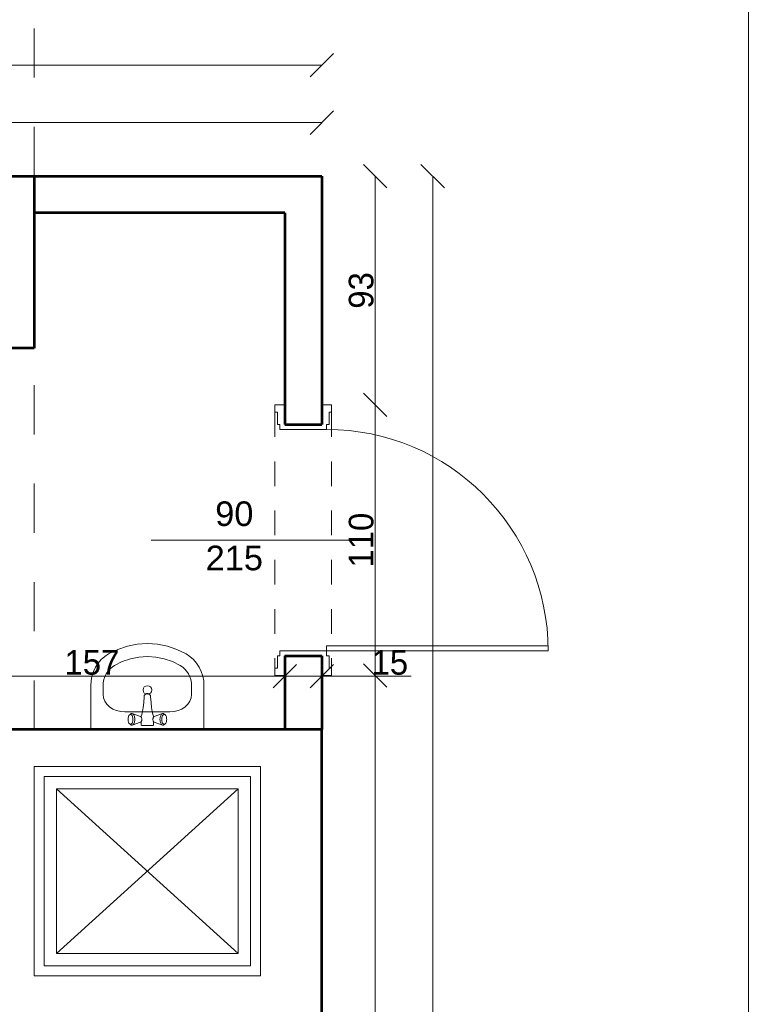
# Model space of a CAD drawing. Header units: inches. Extents: x -21887 to 84279, y -131485 to 67836.
# Tile 141 of 256: x 63621 to 66647, y -20876 to -16874. Entities that reach past the tile are written whole.
import ezdxf

# ---------------------------------------------------------------- set-up
doc = ezdxf.new("R2010")
doc.units = ezdxf.units.IN
doc.header["$MEASUREMENT"] = 0
doc.linetypes.add('Dashed', pattern=[400, 200, -200])
doc.linetypes.add('Dashed copy', pattern=[200, 100, -100])
doc.layers.get('0').update_dxf_attribs({"lineweight": 13})
doc.layers.get('Defpoints').update_dxf_attribs({"lineweight": 13})
for name, color, linetype, lineweight in [('AI_MURY', 7, 'Continuous', 53), ('Dimensioning', 7, 'Continuous', 13), ('dzialowki', 7, 'Continuous', 53), ('Furniture & Equipment', 7, 'Continuous', 13), ('PODCIAGI', 7, 'Continuous', 13)]:
    doc.layers.add(name, color=color, linetype=linetype, lineweight=lineweight)
doc.styles.add('GENERATED_STYLE_7', font='txt')
doc.styles.add('Style-Courier New', font='txt')
doc.dimstyles.new('Dimstyle_4', dxfattribs={"dimtxt": 100, "dimasz": 95, "dimexe": 0, "dimexo": 0, "dimgap": 0.09, "dimtad": 1, "dimdec": 0, "dimlfac": 0.1, "dimzin": 0, "dimdsep": 46, "dimlunit": 5, "dimtxsty": 'GENERATED_STYLE_7', "dimblk": 'ARROWHEAD_6', "dimcen": 0.09, "dimclrd": 161, "dimclre": 161, "dimclrt": 7, "dimadec": 0, "dimazin": 0, "dimtfac": 1, "dimtdec": 0, "dimtmove": 0, "dimatfit": 3, "dimfxl": 0, "dimtolj": 1, "dimtzin": 0, "dimarcsym": 0})
doc.dimstyles.new('Dimstyle_5', dxfattribs={"dimtxt": 100, "dimasz": 95, "dimexe": 0.18, "dimexo": 0, "dimgap": 0.09, "dimtad": 1, "dimtih": 1, "dimtoh": 1, "dimdec": 0, "dimlfac": 0.1, "dimzin": 0, "dimdsep": 46, "dimlunit": 5, "dimtxsty": 'GENERATED_STYLE_7', "dimblk": 'ARROWHEAD_6', "dimcen": 0.09, "dimclrd": 161, "dimclre": 161, "dimclrt": 7, "dimadec": 0, "dimazin": 0, "dimtfac": 1, "dimtdec": 0, "dimtmove": 0, "dimatfit": 3, "dimfxl": 0, "dimtolj": 1, "dimtzin": 0, "dimarcsym": 0})

# ---------------------------------------------------------------- blocks, each defined once
blk = doc.blocks.new('Basin 01_59')
at = {"layer": 'Furniture & Equipment', "color": 9, "linetype": 'Continuous'}
for p, q in [((0, 350), (0, 171.8)), ((460, 350), (0, 350)), ((153.8, 321.1), (152.8, 318.2)), ((153.8, 321.1), (152.8, 318.2)), ((155.1, 323.5), (153.8, 321.1)), ((155.1, 323.5), (153.8, 321.1)), ((156.5, 325.5), (155.1, 323.5)), ((156.5, 325.5), (155.1, 323.5)), ((158.1, 327), (156.5, 325.5)), ((158.1, 327), (156.5, 325.5)), ((162.6, 330.7), (158.1, 327)), ((162.6, 330.7), (158.1, 327)), ((159.8, 327.9), (158.1, 327)), ((159.8, 327.9), (158.1, 327)), ((161.5, 328.2), (159.8, 327.9)), ((161.5, 328.2), (159.8, 327.9)), ((163.2, 327.9), (161.5, 328.2)), ((163.2, 327.9), (161.5, 328.2)), ((164.6, 331.8), (162.6, 330.7)), ((164.6, 331.8), (162.6, 330.7)), ((164.9, 327), (163.2, 327.9)), ((164.9, 327), (163.2, 327.9)), ((166.7, 332.2), (164.6, 331.8)), ((166.7, 332.2), (164.6, 331.8)), ((166.5, 325.5), (164.9, 327)), ((166.5, 325.5), (164.9, 327)), ((167.9, 323.5), (166.5, 325.5)), ((167.9, 323.5), (166.5, 325.5)), ((168.8, 331.8), (166.7, 332.2)), ((168.8, 331.8), (166.7, 332.2)), ((169.2, 321.1), (167.9, 323.5)), ((169.2, 321.1), (167.9, 323.5)), ((170.8, 330.7), (168.8, 331.8)), ((202.4, 320), (168.8, 331.8)), ((170.8, 330.7), (168.8, 331.8)), ((202.4, 320), (168.8, 331.8)), ((170.2, 318.2), (169.2, 321.1)), ((170.2, 318.2), (169.2, 321.1)), ((172.7, 329), (170.8, 330.7)), ((172.7, 329), (170.8, 330.7)), ((174.4, 326.6), (172.7, 329)), ((174.4, 326.6), (172.7, 329)), ((175.9, 323.6), (174.4, 326.6)), ((175.9, 323.6), (174.4, 326.6)), ((177.1, 320.2), (175.9, 323.6)), ((177.1, 320.2), (175.9, 323.6)), ((178, 316.4), (177.1, 320.2)), ((178, 316.4), (177.1, 320.2)), ((205.2, 331.2), (205, 330.7)), ((205.2, 331.2), (205, 330.7)), ((205, 330.7), (205, 330.2)), ((205, 330.7), (205, 330.2)), ((205, 330.2), (205, 318.2)), ((205, 330.2), (205, 318.2)), ((205.4, 331.7), (205.2, 331.2)), ((205.4, 331.7), (205.2, 331.2)), ((205.7, 332.1), (205.4, 331.7)), ((205.7, 332.1), (205.4, 331.7)), ((206.1, 332.5), (205.7, 332.1)), ((206.1, 332.5), (205.7, 332.1)), ((206.5, 332.8), (206.1, 332.5)), ((206.5, 332.8), (206.1, 332.5)), ((207, 333), (206.5, 332.8)), ((207, 333), (206.5, 332.8)), ((207.5, 333.2), (207, 333)), ((207.5, 333.2), (207, 333)), ((208, 333.2), (207.5, 333.2)), ((208, 333.2), (207.5, 333.2)), ((252, 333.2), (208, 333.2)), ((252, 333.2), (208, 333.2)), ((252.5, 333.2), (252, 333.2)), ((252.5, 333.2), (252, 333.2)), ((253, 333), (252.5, 333.2)), ((253, 333), (252.5, 333.2)), ((253.5, 332.8), (253, 333)), ((253.5, 332.8), (253, 333)), ((253.9, 332.5), (253.5, 332.8)), ((253.9, 332.5), (253.5, 332.8)), ((254.3, 332.1), (253.9, 332.5)), ((254.3, 332.1), (253.9, 332.5)), ((254.6, 331.7), (254.3, 332.1)), ((254.6, 331.7), (254.3, 332.1)), ((254.8, 331.2), (254.6, 331.7)), ((254.8, 331.2), (254.6, 331.7)), ((255, 330.7), (254.8, 331.2)), ((255, 330.7), (254.8, 331.2)), ((255, 330.2), (255, 330.7)), ((255, 330.2), (255, 330.7)), ((255, 318.2), (255, 330.2)), ((255, 318.2), (255, 330.2)), ((257.6, 320), (291.2, 331.8)), ((257.6, 320), (291.2, 331.8)), ((282.9, 320.2), (282, 316.4)), ((282.9, 320.2), (282, 316.4)), ((284.1, 323.6), (282.9, 320.2)), ((284.1, 323.6), (282.9, 320.2)), ((285.6, 326.6), (284.1, 323.6)), ((285.6, 326.6), (284.1, 323.6)), ((287.3, 329), (285.6, 326.6)), ((287.3, 329), (285.6, 326.6)), ((289.2, 330.7), (287.3, 329)), ((289.2, 330.7), (287.3, 329)), ((291.2, 331.8), (289.2, 330.7)), ((291.2, 331.8), (289.2, 330.7)), ((290.8, 321.1), (289.8, 318.2)), ((290.8, 321.1), (289.8, 318.2)), ((292.1, 323.5), (290.8, 321.1)), ((292.1, 323.5), (290.8, 321.1)), ((293.3, 332.2), (291.2, 331.8)), ((293.3, 332.2), (291.2, 331.8)), ((293.5, 325.5), (292.1, 323.5)), ((293.5, 325.5), (292.1, 323.5)), ((295.4, 331.8), (293.3, 332.2)), ((295.4, 331.8), (293.3, 332.2)), ((295.1, 327), (293.5, 325.5)), ((295.1, 327), (293.5, 325.5)), ((296.8, 327.9), (295.1, 327)), ((296.8, 327.9), (295.1, 327)), ((297.4, 330.7), (295.4, 331.8)), ((297.4, 330.7), (295.4, 331.8)), ((298.5, 328.2), (296.8, 327.9)), ((298.5, 328.2), (296.8, 327.9)), ((297.4, 330.7), (301.9, 327)), ((297.4, 330.7), (301.9, 327)), ((300.2, 327.9), (298.5, 328.2)), ((300.2, 327.9), (298.5, 328.2)), ((301.9, 327), (300.2, 327.9)), ((301.9, 327), (300.2, 327.9)), ((303.5, 325.5), (301.9, 327)), ((303.5, 325.5), (301.9, 327)), ((304.9, 323.5), (303.5, 325.5)), ((304.9, 323.5), (303.5, 325.5)), ((306.2, 321.1), (304.9, 323.5)), ((306.2, 321.1), (304.9, 323.5)), ((307.2, 318.2), (306.2, 321.1)), ((307.2, 318.2), (306.2, 321.1)), ((460, 350), (460, 171.8)), ((151.7, 311.7), (151.5, 308.2)), ((151.7, 311.7), (151.5, 308.2)), ((151.5, 308.2), (151.7, 304.7)), ((151.5, 308.2), (151.7, 304.7)), ((152.1, 315), (151.7, 311.7)), ((152.1, 315), (151.7, 311.7)), ((151.7, 304.7), (152.1, 301.4)), ((151.7, 304.7), (152.1, 301.4)), ((152.8, 318.2), (152.1, 315)), ((152.8, 318.2), (152.1, 315)), ((152.1, 301.4), (152.8, 298.2)), ((152.1, 301.4), (152.8, 298.2)), ((152.8, 298.2), (153.8, 295.3)), ((152.8, 298.2), (153.8, 295.3)), ((153.8, 295.3), (155.1, 292.9)), ((153.8, 295.3), (155.1, 292.9)), ((155.1, 292.9), (156.5, 290.9)), ((155.1, 292.9), (156.5, 290.9)), ((156.5, 290.9), (158.1, 289.4)), ((156.5, 290.9), (158.1, 289.4)), ((158.1, 289.4), (159.8, 288.5)), ((162.6, 285.6), (158.1, 289.4)), ((158.1, 289.4), (159.8, 288.5)), ((162.6, 285.6), (158.1, 289.4)), ((159.8, 288.5), (161.5, 288.2)), ((159.8, 288.5), (161.5, 288.2)), ((161.5, 288.2), (163.2, 288.5)), ((161.5, 288.2), (163.2, 288.5)), ((162.6, 285.6), (164.6, 284.6)), ((162.6, 285.6), (164.6, 284.6)), ((163.2, 288.5), (164.9, 289.4)), ((163.2, 288.5), (164.9, 289.4)), ((164.6, 284.6), (166.7, 284.2)), ((164.6, 284.6), (166.7, 284.2)), ((164.9, 289.4), (166.5, 290.9)), ((164.9, 289.4), (166.5, 290.9)), ((166.5, 290.9), (167.9, 292.9)), ((166.5, 290.9), (167.9, 292.9)), ((166.7, 284.2), (168.8, 284.6)), ((166.7, 284.2), (168.8, 284.6)), ((167.9, 292.9), (169.2, 295.3)), ((167.9, 292.9), (169.2, 295.3)), ((202.4, 296.4), (168.8, 284.6)), ((202.4, 296.4), (168.8, 284.6)), ((168.8, 284.6), (170.8, 285.6)), ((168.8, 284.6), (170.8, 285.6)), ((169.2, 295.3), (170.2, 298.2)), ((169.2, 295.3), (170.2, 298.2)), ((170.9, 315), (170.2, 318.2)), ((170.9, 315), (170.2, 318.2)), ((170.2, 298.2), (170.9, 301.4)), ((170.2, 298.2), (170.9, 301.4)), ((170.8, 285.6), (172.7, 287.4)), ((170.8, 285.6), (172.7, 287.4)), ((171.4, 311.7), (170.9, 315)), ((171.4, 311.7), (170.9, 315)), ((170.9, 301.4), (171.4, 304.7)), ((170.9, 301.4), (171.4, 304.7)), ((171.5, 308.2), (171.4, 311.7)), ((171.5, 308.2), (171.4, 311.7)), ((171.4, 304.7), (171.5, 308.2)), ((171.4, 304.7), (171.5, 308.2)), ((172.7, 287.4), (174.4, 289.8)), ((172.7, 287.4), (174.4, 289.8)), ((174.4, 289.8), (175.9, 292.8)), ((174.4, 289.8), (175.9, 292.8)), ((175.9, 292.8), (177.1, 296.2)), ((175.9, 292.8), (177.1, 296.2)), ((177.1, 296.2), (178, 300)), ((177.1, 296.2), (178, 300)), ((178.5, 312.4), (178, 316.4)), ((178.5, 312.4), (178, 316.4)), ((178, 300), (178.5, 304)), ((178, 300), (178.5, 304)), ((178.7, 308.2), (178.5, 312.4)), ((178.7, 308.2), (178.5, 312.4)), ((178.5, 304), (178.7, 308.2)), ((178.5, 304), (178.7, 308.2)), ((203.4, 319.5), (202.4, 320)), ((203.4, 319.5), (202.4, 320)), ((202.4, 296.4), (203.4, 296.9)), ((202.4, 296.4), (203.4, 296.9)), ((204.3, 318.6), (203.4, 319.5)), ((204.3, 318.6), (203.4, 319.5)), ((203.4, 296.9), (204.3, 297.8)), ((203.4, 296.9), (204.3, 297.8)), ((205.2, 317.4), (204.3, 318.6)), ((205.2, 317.4), (204.3, 318.6)), ((204.3, 297.8), (205.2, 299)), ((204.3, 297.8), (205.2, 299)), ((206.7, 318.2), (204.6, 318.2)), ((206.7, 318.2), (204.6, 318.2)), ((207.1, 298.2), (204.6, 298.2)), ((207.1, 298.2), (204.6, 298.2)), ((205, 298.2), (205, 296.2)), ((205, 298.2), (205, 296.2)), ((205, 296.2), (205, 295.7)), ((205, 296.2), (205, 295.7)), ((205, 295.7), (205.2, 295.2)), ((205, 295.7), (205.2, 295.2)), ((205.9, 315.9), (205.2, 317.4)), ((205.9, 315.9), (205.2, 317.4)), ((205.2, 299), (205.9, 300.5)), ((205.2, 299), (205.9, 300.5)), ((205.2, 295.2), (208.1, 288.3)), ((205.2, 295.2), (208.1, 288.3)), ((206.5, 314.2), (205.9, 315.9)), ((206.5, 314.2), (205.9, 315.9)), ((205.9, 300.5), (206.5, 302.2)), ((205.9, 300.5), (206.5, 302.2)), ((207, 312.3), (206.5, 314.2)), ((207, 312.3), (206.5, 314.2)), ((206.5, 302.2), (207, 304.1)), ((206.5, 302.2), (207, 304.1)), ((207.2, 310.3), (207, 312.3)), ((207.2, 310.3), (207, 312.3)), ((207, 304.1), (207.2, 306.1)), ((207, 304.1), (207.2, 306.1)), ((207.3, 308.2), (207.2, 310.3)), ((207.3, 308.2), (207.2, 310.3)), ((207.2, 306.1), (207.3, 308.2)), ((207.2, 306.1), (207.3, 308.2)), ((208, 288.6), (210.7, 276.6)), ((208, 288.6), (210.7, 276.6)), ((252, 288.6), (249.3, 276.6)), ((252, 288.6), (249.3, 276.6)), ((254.8, 295.2), (251.9, 288.3)), ((254.8, 295.2), (251.9, 288.3)), ((252.8, 310.3), (252.7, 308.2)), ((252.8, 310.3), (252.7, 308.2)), ((252.7, 308.2), (252.8, 306.1)), ((252.7, 308.2), (252.8, 306.1)), ((253, 312.3), (252.8, 310.3)), ((253, 312.3), (252.8, 310.3)), ((252.8, 306.1), (253, 304.1)), ((252.8, 306.1), (253, 304.1)), ((253.5, 314.2), (253, 312.3)), ((253.5, 314.2), (253, 312.3)), ((253, 304.1), (253.5, 302.2)), ((253, 304.1), (253.5, 302.2)), ((255.4, 298.2), (253.2, 298.2)), ((255.4, 298.2), (253.2, 298.2)), ((255.4, 318.2), (253.5, 318.2)), ((255.4, 318.2), (253.5, 318.2)), ((254.1, 315.9), (253.5, 314.2)), ((254.1, 315.9), (253.5, 314.2)), ((253.5, 302.2), (254.1, 300.5)), ((253.5, 302.2), (254.1, 300.5)), ((254.8, 317.4), (254.1, 315.9)), ((254.8, 317.4), (254.1, 315.9)), ((254.1, 300.5), (254.8, 299)), ((254.1, 300.5), (254.8, 299)), ((255.7, 318.6), (254.8, 317.4)), ((255.7, 318.6), (254.8, 317.4)), ((254.8, 299), (255.7, 297.8)), ((254.8, 299), (255.7, 297.8)), ((254.8, 295.2), (255, 295.7)), ((254.8, 295.2), (255, 295.7)), ((255, 296.2), (255, 298.2)), ((255, 296.2), (255, 298.2)), ((255, 295.7), (255, 296.2)), ((255, 295.7), (255, 296.2)), ((256.6, 319.5), (255.7, 318.6)), ((256.6, 319.5), (255.7, 318.6)), ((255.7, 297.8), (256.6, 296.9)), ((255.7, 297.8), (256.6, 296.9)), ((257.6, 320), (256.6, 319.5)), ((257.6, 320), (256.6, 319.5)), ((256.6, 296.9), (257.6, 296.4)), ((256.6, 296.9), (257.6, 296.4)), ((257.6, 296.4), (291.2, 284.6)), ((257.6, 296.4), (291.2, 284.6)), ((281.5, 312.4), (281.3, 308.2)), ((281.5, 312.4), (281.3, 308.2)), ((281.3, 308.2), (281.5, 304)), ((281.3, 308.2), (281.5, 304)), ((282, 316.4), (281.5, 312.4)), ((282, 316.4), (281.5, 312.4)), ((281.5, 304), (282, 300)), ((281.5, 304), (282, 300)), ((282, 300), (282.9, 296.2)), ((282, 300), (282.9, 296.2)), ((282.9, 296.2), (284.1, 292.8)), ((282.9, 296.2), (284.1, 292.8)), ((284.1, 292.8), (285.6, 289.8)), ((284.1, 292.8), (285.6, 289.8)), ((285.6, 289.8), (287.3, 287.4)), ((285.6, 289.8), (287.3, 287.4)), ((287.3, 287.4), (289.2, 285.6)), ((287.3, 287.4), (289.2, 285.6)), ((288.6, 311.7), (288.5, 308.2)), ((288.6, 311.7), (288.5, 308.2)), ((288.5, 308.2), (288.6, 304.7)), ((288.5, 308.2), (288.6, 304.7)), ((289.1, 315), (288.6, 311.7)), ((289.1, 315), (288.6, 311.7)), ((288.6, 304.7), (289.1, 301.4)), ((288.6, 304.7), (289.1, 301.4)), ((289.8, 318.2), (289.1, 315)), ((289.8, 318.2), (289.1, 315)), ((289.1, 301.4), (289.8, 298.2)), ((289.1, 301.4), (289.8, 298.2)), ((289.2, 285.6), (291.2, 284.6)), ((289.2, 285.6), (291.2, 284.6)), ((289.8, 298.2), (290.8, 295.3)), ((289.8, 298.2), (290.8, 295.3)), ((290.8, 295.3), (292.1, 292.9)), ((290.8, 295.3), (292.1, 292.9)), ((291.2, 284.6), (293.3, 284.2)), ((291.2, 284.6), (293.3, 284.2)), ((292.1, 292.9), (293.5, 290.9)), ((292.1, 292.9), (293.5, 290.9)), ((293.3, 284.2), (295.4, 284.6)), ((293.3, 284.2), (295.4, 284.6)), ((293.5, 290.9), (295.1, 289.4)), ((293.5, 290.9), (295.1, 289.4)), ((295.1, 289.4), (296.8, 288.5)), ((295.1, 289.4), (296.8, 288.5)), ((295.4, 284.6), (297.4, 285.6)), ((295.4, 284.6), (297.4, 285.6)), ((296.8, 288.5), (298.5, 288.2)), ((296.8, 288.5), (298.5, 288.2)), ((297.4, 285.6), (301.9, 289.4)), ((297.4, 285.6), (301.9, 289.4)), ((298.5, 288.2), (300.2, 288.5)), ((298.5, 288.2), (300.2, 288.5)), ((300.2, 288.5), (301.9, 289.4)), ((300.2, 288.5), (301.9, 289.4)), ((301.9, 289.4), (303.5, 290.9)), ((301.9, 289.4), (303.5, 290.9)), ((303.5, 290.9), (304.9, 292.9)), ((303.5, 290.9), (304.9, 292.9)), ((304.9, 292.9), (306.2, 295.3)), ((304.9, 292.9), (306.2, 295.3)), ((306.2, 295.3), (307.2, 298.2)), ((306.2, 295.3), (307.2, 298.2)), ((307.9, 315), (307.2, 318.2)), ((307.9, 315), (307.2, 318.2)), ((307.2, 298.2), (307.9, 301.4)), ((307.2, 298.2), (307.9, 301.4)), ((308.3, 311.7), (307.9, 315)), ((308.3, 311.7), (307.9, 315)), ((307.9, 301.4), (308.3, 304.7)), ((307.9, 301.4), (308.3, 304.7)), ((308.5, 308.2), (308.3, 311.7)), ((308.5, 308.2), (308.3, 311.7)), ((308.3, 304.7), (308.5, 308.2)), ((308.3, 304.7), (308.5, 308.2)), ((138.9, 278.2), (138.9, 278.2)), ((321.1, 278.2), (138.9, 278.2)), ((210.7, 276.6), (213, 260.3)), ((210.7, 276.6), (213, 260.3)), ((213, 260.4), (215, 239.3)), ((213, 260.4), (215, 239.3)), ((247, 260.4), (245, 239.3)), ((247, 260.4), (245, 239.3)), ((249.3, 276.6), (247, 260.3)), ((249.3, 276.6), (247, 260.3)), ((50, 207.5), (50, 171.8)), ((215, 239.3), (216.8, 216.1)), ((215, 239.3), (216.8, 216.1)), ((217, 214), (216.8, 216.1)), ((217, 214), (216.8, 216.1)), ((217, 213.9), (217, 214)), ((217, 213.9), (217, 214)), ((217.6, 211.9), (217, 213.9)), ((217.6, 211.9), (217, 213.9)), ((218.6, 210.1), (217.6, 211.9)), ((218.6, 210.1), (217.6, 211.9)), ((220, 208.3), (218.6, 210.1)), ((220, 208.3), (218.6, 210.1)), ((221.6, 206.9), (220, 208.3)), ((221.6, 206.9), (220, 208.3)), ((223.5, 205.7), (221.6, 206.9)), ((223.5, 205.7), (221.6, 206.9)), ((225.6, 204.9), (223.5, 205.7)), ((225.6, 204.9), (223.5, 205.7)), ((225, 204.9), (223.9, 205.6)), ((226.6, 204.2), (225, 204.9)), ((227.7, 204.3), (225.6, 204.9)), ((227.7, 204.3), (225.6, 204.9)), ((228.3, 203.8), (226.6, 204.2)), ((230, 204.2), (227.7, 204.3)), ((230, 204.2), (227.7, 204.3)), ((230, 203.7), (228.3, 203.8)), ((232.3, 204.3), (230, 204.2)), ((232.3, 204.3), (230, 204.2)), ((231.7, 203.8), (230, 203.7)), ((233.4, 204.2), (231.7, 203.8)), ((234.4, 204.9), (232.3, 204.3)), ((234.4, 204.9), (232.3, 204.3)), ((235, 204.9), (233.4, 204.2)), ((236.5, 205.7), (234.4, 204.9)), ((236.5, 205.7), (234.4, 204.9)), ((236.1, 205.6), (235, 204.9)), ((238.4, 206.9), (236.5, 205.7)), ((238.4, 206.9), (236.5, 205.7)), ((240, 208.3), (238.4, 206.9)), ((240, 208.3), (238.4, 206.9)), ((241.4, 210.1), (240, 208.3)), ((241.4, 210.1), (240, 208.3)), ((242.4, 211.9), (241.4, 210.1)), ((242.4, 211.9), (241.4, 210.1)), ((243, 213.9), (242.4, 211.9)), ((243, 213.9), (242.4, 211.9)), ((243.2, 216.1), (243, 214)), ((243.2, 216.1), (243, 214)), ((243, 213.9), (243, 214)), ((243, 213.9), (243, 214)), ((245, 239.3), (243.2, 216.1)), ((245, 239.3), (243.2, 216.1)), ((410, 207.5), (410, 171.8))]:
    blk.add_line(p, q, dxfattribs=at)
at = {"layer": 'Furniture & Equipment', "color": 9, "linetype": 'Continuous', "flags": 128}
for points in [[(138.9, 278.2), (121.6, 276.9), (104.9, 272.8), (89.5, 266.3), (76, 257.5), (65, 246.8), (56.8, 234.5), (51.7, 221.3), (50, 207.5)], [(410, 207.5), (408.3, 221.3), (403.2, 234.5), (395, 246.8), (384, 257.5), (370.5, 266.3), (355.1, 272.8), (338.4, 276.9), (321.1, 278.2)], [(0, 171.8), (1.2, 152.1), (5, 132.7), (11.1, 114.1), (19.5, 96.5), (30.1, 80.2), (42.7, 65.6), (56.9, 52.9), (72.7, 42.3)], [(50, 171.8), (50.8, 159.2), (53.2, 146.8), (57.1, 134.9), (62.5, 123.6), (69.3, 113.2), (77.3, 103.8), (86.4, 95.7), (96.5, 89)], [(363.5, 89), (373.6, 95.7), (382.7, 103.8), (390.7, 113.2), (397.5, 123.6), (402.9, 134.9), (406.8, 146.8), (409.2, 159.2), (410, 171.8)], [(387.3, 42.3), (403.1, 52.9), (417.3, 65.6), (429.9, 80.2), (440.5, 96.5), (448.9, 114.1), (455, 132.7), (458.8, 152.1), (460, 171.8)], [(96.5, 89), (128, 73.4), (161.1, 62.2), (195.3, 55.3), (230, 53), (264.7, 55.3), (298.9, 62.2), (332, 73.4), (363.5, 89)], [(72.7, 42.3), (109.8, 24), (148.8, 10.8), (189.1, 2.7), (230, 0), (270.9, 2.7), (311.2, 10.8), (350.2, 24), (387.3, 42.3)]]:
    blk.add_lwpolyline(points, dxfattribs=at)
at = {"layer": 'Furniture & Equipment', "color": 9, "linetype": 'Continuous'}
blk.add_circle((230, 188.9), 17.5, dxfattribs=at)
blk = doc.blocks.new('ARROWHEAD_6')
at = {"color": 0, "linetype": 'Continuous'}
for p, q in [((-0.5, -0.5), (0.5, 0.5)), ((0, 0), (-1, 0))]:
    blk.add_line(p, q, dxfattribs=at)
blk = doc.blocks.new('*U324')
at = {"layer": 'Defpoints', "color": 0, "linetype": 'Continuous'}
for p in [(66582.8, -14909.3), (67300.5, -14909.3), (67300.5, -36559.3)]:
    blk.add_point(p, dxfattribs=at)
at = {"layer": 'Dimensioning', "color": 161, "linetype": 'Continuous', "lineweight": -2}
for p, q in [((66583, -14909.3), (66582.8, -14909.3)), ((66582.8, -36464.3), (66582.8, -15004.3)), ((66583, -36559.3), (66582.8, -36559.3))]:
    blk.add_line(p, q, dxfattribs=at)
at = {"layer": 'Dimensioning', "color": 161, "linetype": 'Continuous', "lineweight": -2, "xscale": 95, "yscale": 95, "zscale": 95}
for p, rotation in [((66582.8, -14909.3), 90), ((66582.8, -36559.3), 270)]:
    blk.add_blockref('ARROWHEAD_6', p, dxfattribs=dict(at, rotation=rotation))
at = {"layer": 'Dimensioning', "color": 7, "linetype": 'Continuous', "insert": (66526.5, -25734.3), "char_height": 100, "attachment_point": 5, "rotation": 90, "style": 'GENERATED_STYLE_7'}
blk.add_mtext('2165', dxfattribs=at)
blk = doc.blocks.new('*D2265')
at = {"layer": 'Defpoints'}
for p in [(66582.8, -14909.3), (67300.5, -14909.3), (66582.8, -25734.3), (67300.5, -36559.3)]:
    blk.add_point(p, dxfattribs=at)
at = {"layer": 'Dimensioning', "color": 161, "linetype": 'Continuous'}
blk.add_blockref('*U324', (0, 0), dxfattribs=at)
blk = doc.blocks.new('*U369')
at = {"layer": 'Defpoints', "color": 0, "linetype": 'Continuous'}
for p in [(64848.4, -17509.3), (65299.2, -17509.3), (64848.4, -34109.3)]:
    blk.add_point(p, dxfattribs=at)
at = {"layer": 'Dimensioning', "color": 161, "linetype": 'Continuous', "lineweight": -2}
for p, q in [((65299, -17509.3), (65299.2, -17509.3)), ((65299.2, -34014.3), (65299.2, -17604.3)), ((65299, -34109.3), (65299.2, -34109.3))]:
    blk.add_line(p, q, dxfattribs=at)
at = {"layer": 'Dimensioning', "color": 161, "linetype": 'Continuous', "lineweight": -2, "xscale": 95, "yscale": 95, "zscale": 95}
for p, rotation in [((65299.2, -17509.3), 90), ((65299.2, -34109.3), 270)]:
    blk.add_blockref('ARROWHEAD_6', p, dxfattribs=dict(at, rotation=rotation))
at = {"layer": 'Dimensioning', "color": 7, "linetype": 'Continuous', "insert": (65242.9, -25809.3), "char_height": 100, "attachment_point": 5, "rotation": 90, "style": 'GENERATED_STYLE_7'}
blk.add_mtext('1660', dxfattribs=at)
blk = doc.blocks.new('*D2362')
at = {"layer": 'Defpoints'}
for p in [(64848.4, -17509.3), (65299.2, -17509.3), (65299.2, -25809.3), (64848.4, -34109.3)]:
    blk.add_point(p, dxfattribs=at)
at = {"layer": 'Dimensioning', "color": 161, "linetype": 'Continuous'}
blk.add_blockref('*U369', (0, 0), dxfattribs=at)
blk = doc.blocks.new('*U1232')
at = {"layer": 'Defpoints', "color": 0, "linetype": 'Continuous'}
for p in [(64848.4, -17292.4), (58340.5, -17509.3), (64848.4, -17509.3)]:
    blk.add_point(p, dxfattribs=at)
at = {"layer": 'Dimensioning', "color": 161, "linetype": 'Continuous', "lineweight": -2}
for p, q in [((58340.5, -17292.6), (58340.5, -17292.3)), ((58435.5, -17292.4), (64753.4, -17292.4)), ((64848.4, -17292.6), (64848.4, -17292.3))]:
    blk.add_line(p, q, dxfattribs=at)
at = {"layer": 'Dimensioning', "color": 161, "linetype": 'Continuous', "lineweight": -2, "xscale": 95, "yscale": 95, "zscale": 95, "rotation": 180}
blk.add_blockref('ARROWHEAD_6', (58340.5, -17292.4), dxfattribs=at)
at = {"layer": 'Dimensioning', "color": 161, "linetype": 'Continuous', "lineweight": -2, "xscale": 95, "yscale": 95, "zscale": 95}
blk.add_blockref('ARROWHEAD_6', (64848.4, -17292.4), dxfattribs=at)
at = {"layer": 'Dimensioning', "color": 7, "linetype": 'Continuous', "insert": (61594.5, -17236.1), "char_height": 100, "attachment_point": 5, "style": 'GENERATED_STYLE_7'}
blk.add_mtext('651', dxfattribs=at)
blk = doc.blocks.new('*D2365')
at = {"layer": 'Defpoints'}
for p in [(61594.5, -17292.4), (64848.4, -17292.4), (58340.5, -17509.3), (64848.4, -17509.3)]:
    blk.add_point(p, dxfattribs=at)
at = {"layer": 'Dimensioning', "color": 161, "linetype": 'Continuous'}
blk.add_blockref('*U1232', (0, 0), dxfattribs=at)
blk = doc.blocks.new('*U1233')
at = {"layer": 'Defpoints', "color": 0, "linetype": 'Continuous'}
for p in [(64848.4, -17058.5), (56480.5, -17509.3), (64848.4, -17509.3)]:
    blk.add_point(p, dxfattribs=at)
at = {"layer": 'Dimensioning', "color": 161, "linetype": 'Continuous', "lineweight": -2}
for p, q in [((56480.5, -17058.7), (56480.5, -17058.3)), ((56575.5, -17058.5), (64753.4, -17058.5)), ((64848.4, -17058.7), (64848.4, -17058.3))]:
    blk.add_line(p, q, dxfattribs=at)
at = {"layer": 'Dimensioning', "color": 161, "linetype": 'Continuous', "lineweight": -2, "xscale": 95, "yscale": 95, "zscale": 95, "rotation": 180}
blk.add_blockref('ARROWHEAD_6', (56480.5, -17058.5), dxfattribs=at)
at = {"layer": 'Dimensioning', "color": 161, "linetype": 'Continuous', "lineweight": -2, "xscale": 95, "yscale": 95, "zscale": 95}
blk.add_blockref('ARROWHEAD_6', (64848.4, -17058.5), dxfattribs=at)
at = {"layer": 'Dimensioning', "color": 7, "linetype": 'Continuous', "insert": (60664.5, -17002.2), "char_height": 100, "attachment_point": 5, "style": 'GENERATED_STYLE_7'}
blk.add_mtext('837', dxfattribs=at)
blk = doc.blocks.new('*D2366')
at = {"layer": 'Defpoints'}
for p in [(60664.5, -17058.5), (64848.4, -17058.5), (56480.5, -17509.3), (64848.4, -17509.3)]:
    blk.add_point(p, dxfattribs=at)
at = {"layer": 'Dimensioning', "color": 161, "linetype": 'Continuous'}
blk.add_blockref('*U1233', (0, 0), dxfattribs=at)
blk = doc.blocks.new('*U1331')
at = {"layer": 'Defpoints', "color": 0, "linetype": 'Continuous'}
for p in [(63130.5, -19542.4), (64698.4, -19542.4), (64698.4, -19759.3)]:
    blk.add_point(p, dxfattribs=at)
at = {"layer": 'Dimensioning', "color": 161, "linetype": 'Continuous', "lineweight": -2}
for p, q in [((63130.5, -19542.4), (63130.5, -19542.6)), ((63225.5, -19542.4), (64603.4, -19542.4)), ((64698.4, -19542.6), (64698.4, -19542.3))]:
    blk.add_line(p, q, dxfattribs=at)
at = {"layer": 'Dimensioning', "color": 161, "linetype": 'Continuous', "lineweight": -2, "xscale": 95, "yscale": 95, "zscale": 95, "rotation": 180}
blk.add_blockref('ARROWHEAD_6', (63130.5, -19542.4), dxfattribs=at)
at = {"layer": 'Dimensioning', "color": 161, "linetype": 'Continuous', "lineweight": -2, "xscale": 95, "yscale": 95, "zscale": 95}
blk.add_blockref('ARROWHEAD_6', (64698.4, -19542.4), dxfattribs=at)
at = {"layer": 'Dimensioning', "color": 7, "linetype": 'Continuous', "insert": (63914.5, -19486.7), "char_height": 100, "attachment_point": 5, "style": 'GENERATED_STYLE_7'}
blk.add_mtext('157', dxfattribs=at)
blk = doc.blocks.new('*D2499')
at = {"layer": 'Defpoints'}
for p in [(63130.5, -19542.4), (63914.5, -19542.4), (64698.4, -19542.4), (64698.4, -19759.3)]:
    blk.add_point(p, dxfattribs=at)
at = {"layer": 'Dimensioning', "color": 161, "linetype": 'Continuous'}
blk.add_blockref('*U1331', (0, 0), dxfattribs=at)
blk = doc.blocks.new('*U1332')
at = {"layer": 'Defpoints', "color": 0, "linetype": 'Continuous'}
for p in [(64848.4, -19542.4), (64698.4, -19759.3), (64848.4, -19759.3)]:
    blk.add_point(p, dxfattribs=at)
at = {"layer": 'Dimensioning', "color": 161, "linetype": 'Continuous', "lineweight": -2}
for p, q in [((64603.4, -19542.4), (64508.4, -19542.4)), ((64698.4, -19542.6), (64698.4, -19542.3)), ((64698.4, -19542.4), (64848.4, -19542.4)), ((64848.4, -19542.6), (64848.4, -19542.3)), ((64943.4, -19542.4), (65211.8, -19542.4))]:
    blk.add_line(p, q, dxfattribs=at)
at = {"layer": 'Dimensioning', "color": 161, "linetype": 'Continuous', "lineweight": -2, "xscale": 95, "yscale": 95, "zscale": 95}
blk.add_blockref('ARROWHEAD_6', (64698.4, -19542.4), dxfattribs=at)
at = {"layer": 'Dimensioning', "color": 161, "linetype": 'Continuous', "lineweight": -2, "xscale": 95, "yscale": 95, "zscale": 95, "rotation": 180}
blk.add_blockref('ARROWHEAD_6', (64848.4, -19542.4), dxfattribs=at)
at = {"layer": 'Dimensioning', "color": 7, "linetype": 'Continuous', "insert": (65125.1, -19486.7), "char_height": 100, "attachment_point": 5, "style": 'GENERATED_STYLE_7'}
blk.add_mtext('15', dxfattribs=at)
blk = doc.blocks.new('*D2500')
at = {"layer": 'Defpoints'}
for p in [(64848.4, -19542.4), (65125.1, -19542.4), (64698.4, -19759.3), (64848.4, -19759.3)]:
    blk.add_point(p, dxfattribs=at)
at = {"layer": 'Dimensioning', "color": 161, "linetype": 'Continuous'}
blk.add_blockref('*U1332', (0, 0), dxfattribs=at)
blk = doc.blocks.new('*U843')
at = {"layer": 'Defpoints', "color": 0, "linetype": 'Continuous'}
for p in [(64848.4, -19539.3), (65065.3, -19539.3), (64848.4, -26594.3)]:
    blk.add_point(p, dxfattribs=at)
at = {"layer": 'Dimensioning', "color": 161, "linetype": 'Continuous', "lineweight": -2}
for p, q in [((65065.1, -19539.3), (65065.3, -19539.3)), ((65065.3, -26499.3), (65065.3, -19634.3)), ((65065.1, -26594.3), (65065.3, -26594.3))]:
    blk.add_line(p, q, dxfattribs=at)
at = {"layer": 'Dimensioning', "color": 161, "linetype": 'Continuous', "lineweight": -2, "xscale": 95, "yscale": 95, "zscale": 95}
for p, rotation in [((65065.3, -19539.3), 90), ((65065.3, -26594.3), 270)]:
    blk.add_blockref('ARROWHEAD_6', p, dxfattribs=dict(at, rotation=rotation))
at = {"layer": 'Dimensioning', "color": 7, "linetype": 'Continuous', "insert": (65009, -23066.8), "char_height": 100, "attachment_point": 5, "rotation": 90, "style": 'GENERATED_STYLE_7'}
blk.add_mtext('706', dxfattribs=at)
blk = doc.blocks.new('*D3072')
at = {"layer": 'Defpoints'}
for p in [(64848.4, -19539.3), (65065.3, -19539.3), (65065.3, -23066.8), (64848.4, -26594.3)]:
    blk.add_point(p, dxfattribs=at)
at = {"layer": 'Dimensioning', "color": 161, "linetype": 'Continuous'}
blk.add_blockref('*U843', (0, 0), dxfattribs=at)
blk = doc.blocks.new('*U844')
at = {"layer": 'Defpoints', "color": 0, "linetype": 'Continuous'}
for p in [(64848.4, -18439.3), (65065.3, -18439.3), (64848.4, -19539.3)]:
    blk.add_point(p, dxfattribs=at)
at = {"layer": 'Dimensioning', "color": 161, "linetype": 'Continuous', "lineweight": -2}
for p, q in [((65065.1, -18439.3), (65065.3, -18439.3)), ((65065.3, -19444.3), (65065.3, -18534.3)), ((65065.1, -19539.3), (65065.3, -19539.3))]:
    blk.add_line(p, q, dxfattribs=at)
at = {"layer": 'Dimensioning', "color": 161, "linetype": 'Continuous', "lineweight": -2, "xscale": 95, "yscale": 95, "zscale": 95}
for p, rotation in [((65065.3, -18439.3), 90), ((65065.3, -19539.3), 270)]:
    blk.add_blockref('ARROWHEAD_6', p, dxfattribs=dict(at, rotation=rotation))
at = {"layer": 'Dimensioning', "color": 7, "linetype": 'Continuous', "insert": (65009, -18989.3), "char_height": 100, "attachment_point": 5, "rotation": 90, "style": 'GENERATED_STYLE_7'}
blk.add_mtext('110', dxfattribs=at)
blk = doc.blocks.new('*D3073')
at = {"layer": 'Defpoints'}
for p in [(64848.4, -18439.3), (65065.3, -18439.3), (65065.3, -18989.3), (64848.4, -19539.3)]:
    blk.add_point(p, dxfattribs=at)
at = {"layer": 'Dimensioning', "color": 161, "linetype": 'Continuous'}
blk.add_blockref('*U844', (0, 0), dxfattribs=at)
blk = doc.blocks.new('*U845')
at = {"layer": 'Defpoints', "color": 0, "linetype": 'Continuous'}
for p in [(64848.4, -17509.3), (65065.3, -17509.3), (64848.4, -18439.3)]:
    blk.add_point(p, dxfattribs=at)
at = {"layer": 'Dimensioning', "color": 161, "linetype": 'Continuous', "lineweight": -2}
for p, q in [((65065.1, -17509.3), (65065.3, -17509.3)), ((65065.3, -18344.3), (65065.3, -17604.3)), ((65065.1, -18439.3), (65065.3, -18439.3))]:
    blk.add_line(p, q, dxfattribs=at)
at = {"layer": 'Dimensioning', "color": 161, "linetype": 'Continuous', "lineweight": -2, "xscale": 95, "yscale": 95, "zscale": 95}
for p, rotation in [((65065.3, -17509.3), 90), ((65065.3, -18439.3), 270)]:
    blk.add_blockref('ARROWHEAD_6', p, dxfattribs=dict(at, rotation=rotation))
at = {"layer": 'Dimensioning', "color": 7, "linetype": 'Continuous', "insert": (65009, -17974.3), "char_height": 100, "attachment_point": 5, "rotation": 90, "style": 'GENERATED_STYLE_7'}
blk.add_mtext('93', dxfattribs=at)
blk = doc.blocks.new('*D3074')
at = {"layer": 'Defpoints'}
for p in [(64848.4, -17509.3), (65065.3, -17509.3), (65065.3, -17974.3), (64848.4, -18439.3)]:
    blk.add_point(p, dxfattribs=at)
at = {"layer": 'Dimensioning', "color": 161, "linetype": 'Continuous'}
blk.add_blockref('*U845', (0, 0), dxfattribs=at)

msp = doc.modelspace()

# ---------------------------------------------------------------- linework, layer by layer
at = {"layer": 'AI_MURY', "color": 7, "linetype": 'Continuous'}
for p, q in [((62980.5, -17509.3), (63680.5, -17509.3)), ((63680.5, -17509.3), (63680.5, -18209.3)), ((63680.5, -18209.3), (62980.5, -18209.3)), ((64848.4, -19759.3), (62980.5, -19759.3)), ((64848.4, -26594.3), (64848.4, -19759.3))]:
    msp.add_line(p, q, dxfattribs=at)
at = {"layer": 'dzialowki', "color": 12, "linetype": 'Continuous'}
for p, q in [((63680.5, -17509.3), (64848.4, -17509.3)), ((64848.4, -17509.3), (64848.4, -18519.3)), ((64698.4, -17659.3), (63680.5, -17659.3)), ((64698.4, -17659.3), (64698.4, -18519.3)), ((64698.4, -18519.3), (64848.4, -18519.3)), ((64698.4, -19459.3), (64848.4, -19459.3)), ((64698.4, -19459.3), (64698.4, -19759.3)), ((64848.4, -19459.3), (64848.4, -19759.3))]:
    msp.add_line(p, q, dxfattribs=at)
at = {"layer": 'PODCIAGI', "color": 7, "linetype": 'Dashed'}
for p, q in [((63680.5, -17509.3), (63680.5, -14909.3)), ((63680.5, -19759.3), (63680.5, -18209.3))]:
    msp.add_line(p, q, dxfattribs=at)
at = {"layer": 'PODCIAGI', "color": 5, "linetype": 'Continuous'}
for p, q in [((64658.4, -18439.3), (64698.4, -18439.3)), ((64658.4, -18469.3), (64658.4, -18439.3)), ((64888.4, -18439.3), (64848.4, -18439.3)), ((64888.4, -18469.3), (64888.4, -18439.3)), ((64658.4, -18469.3), (64668.4, -18469.3)), ((64668.4, -18519.3), (64668.4, -18469.3)), ((64878.4, -18519.3), (64878.4, -18469.3)), ((64888.4, -18469.3), (64878.4, -18469.3)), ((64668.4, -18519.3), (64678.4, -18519.3)), ((64678.4, -18519.3), (64678.4, -18539.3)), ((64868.4, -18519.3), (64868.4, -18539.3)), ((64878.4, -18519.3), (64868.4, -18519.3)), ((64868.4, -18539.3), (64678.4, -18539.3)), ((64155.7, -18989.3), (65055.7, -18989.3)), ((64868.4, -19439.3), (64678.4, -19439.3)), ((64678.4, -19459.3), (64678.4, -19439.3)), ((64868.4, -19419.3), (64868.4, -19439.3)), ((65768.4, -19419.3), (64868.4, -19419.3)), ((64868.4, -19459.3), (64868.4, -19439.3)), ((65768.4, -19439.3), (64868.4, -19439.3)), ((65768.4, -19419.3), (65768.4, -19439.3)), ((64668.4, -19459.3), (64678.4, -19459.3)), ((64668.4, -19459.3), (64668.4, -19509.3)), ((64878.4, -19459.3), (64868.4, -19459.3)), ((64878.4, -19459.3), (64878.4, -19509.3)), ((64658.4, -19509.3), (64668.4, -19509.3)), ((64658.4, -19509.3), (64658.4, -19539.3)), ((64888.4, -19509.3), (64878.4, -19509.3)), ((64888.4, -19509.3), (64888.4, -19539.3)), ((64658.4, -19539.3), (64698.4, -19539.3)), ((64888.4, -19539.3), (64848.4, -19539.3))]:
    msp.add_line(p, q, dxfattribs=at)
at = {"layer": 'PODCIAGI', "color": 5, "linetype": 'Dashed copy'}
for p, q in [((64658.4, -18469.3), (64658.4, -19509.3)), ((64888.4, -18469.3), (64888.4, -19509.3))]:
    msp.add_line(p, q, dxfattribs=at)
at = {"layer": 'PODCIAGI', "color": 7, "linetype": 'Continuous'}
for p, q in [((63680.5, -19909.3), (63680.5, -20759.3)), ((64599.2, -19909.3), (63680.5, -19909.3)), ((64599.2, -19909.3), (64599.2, -20759.3)), ((63680.5, -20759.3), (64599.2, -20759.3))]:
    msp.add_line(p, q, dxfattribs=at)
at = {"layer": 'PODCIAGI', "color": 9, "linetype": 'Continuous'}
for p, q in [((64559.2, -19949.3), (63720.5, -19949.3)), ((63720.5, -19949.3), (63720.5, -20719.3)), ((64559.2, -19949.3), (64559.2, -20719.3)), ((63770.5, -20669.3), (64509.2, -19999.3)), ((64509.2, -19999.3), (63770.5, -19999.3)), ((63770.5, -19999.3), (64509.2, -20669.3)), ((63770.5, -19999.3), (63770.5, -20669.3)), ((64509.2, -19999.3), (64509.2, -20669.3)), ((64509.2, -20669.3), (63770.5, -20669.3)), ((64559.2, -20719.3), (63720.5, -20719.3))]:
    msp.add_line(p, q, dxfattribs=at)
at = {"layer": 'PODCIAGI', "color": 5, "linetype": 'Continuous'}
msp.add_arc((64868.4, -19439.3), 900, 0, 90, dxfattribs=at)

# ---------------------------------------------------------------- block references
at = {"layer": 'PODCIAGI', "rotation": 180}
msp.add_blockref('Basin 01_59', (64369.9, -19409.3), dxfattribs=at)

# ---------------------------------------------------------------- texts
at = {"layer": 'PODCIAGI', "color": 5, "insert": (64493.2, -18831.7), "char_height": 100, "width": 704.483, "attachment_point": 2, "line_spacing_factor": 1.079165, "style": 'GENERATED_STYLE_7'}
msp.add_mtext('\\fArial|b0|i0|c238|p39;90\\P215', dxfattribs=at)

# ---------------------------------------------------------------- dimensions: what is measured, and where the dimension line sits
at = {"layer": 'Dimensioning', "color": 161, "linetype": 'Continuous'}
for base, p1, p2, picture, middle in [((66582.8, -14909.3), (67300.5, -36559.3), (67300.5, -14909.3), '*D2265', (66582.8, -25734.3)), ((65299.2, -17509.3), (64848.4, -34109.3), (64848.4, -17509.3), '*D2362', (65299.2, -25809.3)), ((65065.3, -17509.3), (64848.4, -18439.3), (64848.4, -17509.3), '*D3074', (65065.3, -17974.3)), ((65065.3, -18439.3), (64848.4, -19539.3), (64848.4, -18439.3), '*D3073', (65065.3, -18989.3)), ((65065.2640892, -19539.2868952), (64848.4124115, -26594.2868952), (64848.4124115, -19539.2868952), '*D3072', (65065.2640892, -23066.7868952))]:
    dim = msp.add_linear_dim(base=base, p1=p1, p2=p2, angle=90, dimstyle='Dimstyle_4', override={"dimtxsty": 'Style-Courier New', "dimclrd": 0, "dimclre": 161, "dimlwe": 0}, dxfattribs=at)
    dim.commit()
    dim.dimension.update_dxf_attribs({"geometry": picture, "text_midpoint": middle, "dimtype": 128})
for base, p1, p2, picture, middle in [((64848.4, -17058.5), (56480.5, -17509.3), (64848.4, -17509.3), '*D2366', (60664.5, -17058.5)), ((64848.4, -17292.4), (58340.5, -17509.3), (64848.4, -17509.3), '*D2365', (61594.5, -17292.4)), ((64698.4, -19542.4), (63130.5, -19542.4), (64698.4, -19759.3), '*D2499', (63914.5, -19542.4)), ((64848.4, -19542.4), (64698.4, -19759.3), (64848.4, -19759.3), '*D2500', (65125.1, -19542.4))]:
    dim = msp.add_linear_dim(base=base, p1=p1, p2=p2, dimstyle='Dimstyle_5', override={"dimtxsty": 'Style-Courier New', "dimclrd": 0, "dimclre": 161, "dimlwe": 0}, dxfattribs=at)
    dim.commit()
    dim.dimension.update_dxf_attribs({"geometry": picture, "text_midpoint": middle, "dimtype": 128})

doc.saveas('drawing.dxf')
